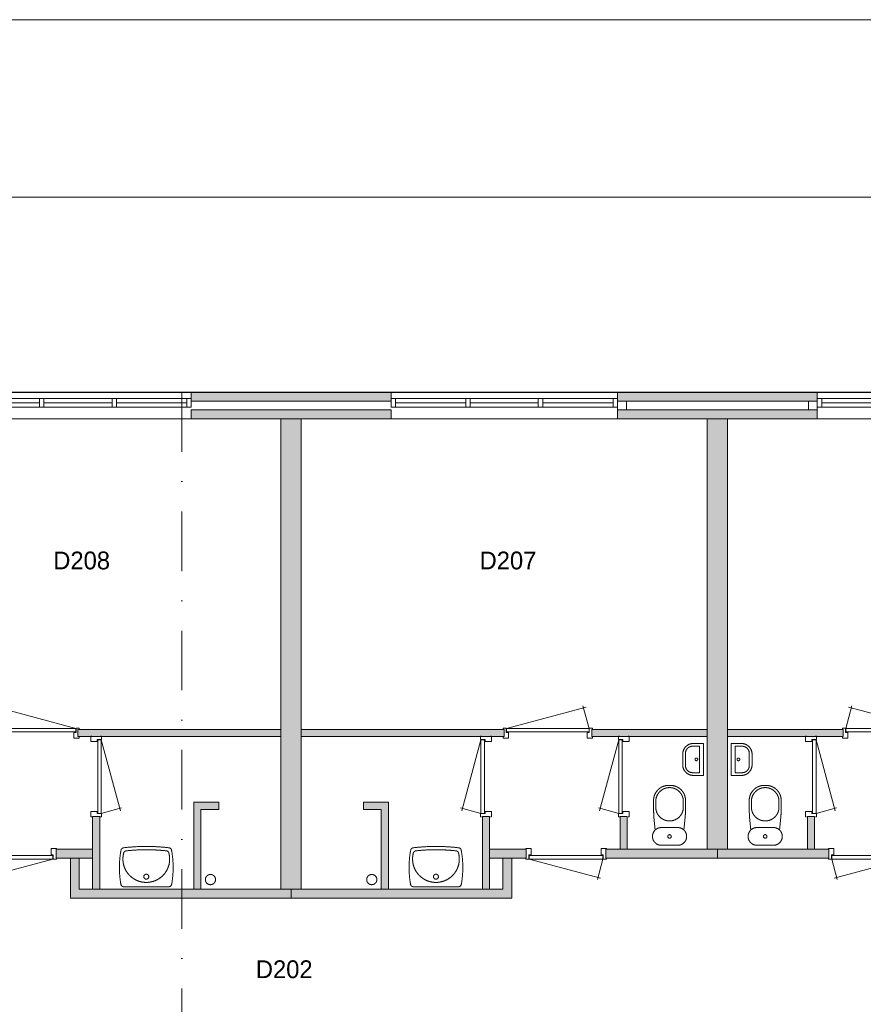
# Model space of a CAD drawing. Header units: millimetres. Extents: x 1701 to 85660, y 0 to 59400.
# Tile 15 of 17: x 29961 to 39460, y 48277 to 59371. Entities that reach past the tile are written whole.
import ezdxf
from ezdxf.enums import TextEntityAlignment as Align
from ezdxf.xclip import XClip

# ---------------------------------------------------------------- set-up
doc = ezdxf.new("R2010")
doc.units = ezdxf.units.MM
doc.header["$PDMODE"] = 3
doc.header["$PDSIZE"] = 1
doc.linetypes.add('DGN1', pattern=[504.6, 0, -504.6])
doc.linetypes.add('DGN4', pattern=[1343.35376, 671.67688, -335.83844, 0, -335.83844])
for name, color, linetype in [('1', 7, 'Continuous'), ('16', 7, 'Continuous'), ('17', 7, 'Continuous'), ('30', 7, 'Continuous'), ('32', 7, 'Continuous'), ('33', 7, 'Continuous'), ('40', 7, 'Continuous'), ('48', 7, 'Continuous'), ('56', 7, 'Continuous'), ('58', 7, 'Continuous'), ('62', 7, 'Continuous')]:
    doc.layers.add(name, color=color, linetype=linetype)
doc.styles.add('dgn003', font='dgn003.shx')
doc.styles.get("Standard").update_dxf_attribs({"font": 'arial.ttf'})
doc.dimstyles.get("Standard").update_dxf_attribs({"dimtxt": 0.18, "dimasz": 0.18, "dimexe": 0.18, "dimexo": 0.0625, "dimgap": 0.09, "dimtad": 0, "dimtih": 1, "dimtoh": 1, "dimdec": 4, "dimzin": 0, "dimdsep": 46, "dimtxsty": 'Standard', "dimcen": 0.09, "dimadec": 0, "dimazin": 0, "dimtfac": 1, "dimtdec": 4, "dimtofl": 0, "dimtmove": 0, "dimatfit": 3, "dimfxl": 1, "dimtolj": 1, "dimtzin": 0, "dimarcsym": 0})

# ---------------------------------------------------------------- blocks, each defined once
blk = doc.blocks.new('830R10145')
at = {"layer": '33', "color": 1, "linetype": 'Continuous', "lineweight": 0}
for p, q in [((108, 868), (322.8199999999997, 66.27999999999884)), ((108, 38), (336.8700000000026, 99.31999999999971))]:
    blk.add_line(p, q, dxfattribs=at)
at = {"layer": '33', "color": 92, "linetype": 'Continuous', "lineweight": 13, "true_color": 0x00e100, "flags": 128}
for points in [[(100, 906), (111, 906), (111, 871), (61, 871), (61, 846), (-11, 846), (-11, 906), (0, 906)], [(100, 0), (111, 0), (111, 35), (61, 35), (61, 60), (-11, 60), (-11, 0), (0, 0)]]:
    blk.add_lwpolyline(points, dxfattribs=at)
at = {"layer": '33', "color": 2, "linetype": 'Continuous', "lineweight": 13, "true_color": 0xf0f000, "flags": 128}
blk.add_lwpolyline([(108, 868), (108, 38), (68, 38), (68, 868), (108, 868)], dxfattribs=at)
blk = doc.blocks.new('930L0949')
at = {"layer": '33', "color": 1, "linetype": 'Continuous', "lineweight": 0}
for p, q in [((-968, 98), (-899.5599999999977, 353.4399999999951)), ((-38, 98), (-936.3099999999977, 338.6999999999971))]:
    blk.add_line(p, q, dxfattribs=at)
at = {"layer": '33', "color": 92, "linetype": 'Continuous', "lineweight": 13, "true_color": 0x00e100, "flags": 128}
for points in [[(-1006, 90), (-1006, 101), (-971, 101), (-971, 51), (-946, 51), (-946, -11), (-1006, -11), (-1006, 0)], [(0, 90), (0, 101), (-35, 101), (-35, 51), (-60, 51), (-60, -11), (0, -11), (0, 0)]]:
    blk.add_lwpolyline(points, dxfattribs=at)
at = {"layer": '33', "color": 2, "linetype": 'Continuous', "lineweight": 13, "true_color": 0xf0f000, "flags": 128}
blk.add_lwpolyline([(-968, 98), (-38, 98), (-38, 58), (-968, 58), (-968, 98)], dxfattribs=at)
blk = doc.blocks.new('WT0148')
at = {"layer": '40', "color": 7, "linetype": 'Continuous', "lineweight": 0}
blk.add_line((253.1599999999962, 20), (-253.1600000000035, 20), dxfattribs=at)
blk.add_circle((-0.001624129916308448, 133.308109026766), 28.05539163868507, dxfattribs=at)
for centre, radius, start, end in [((-252.0249512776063, 426.2082318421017), 33, 96.857511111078, 169.6544944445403), ((-0.001624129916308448, -1669.429711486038), 2143.737820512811, 83.142488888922, 96.85750833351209), ((252.0217030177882, 426.2082318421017), 33, 10.34550833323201, 83.1424916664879), ((765.8113708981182, 236.4983288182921), 1068.364752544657, 169.4486083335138, 190.2016916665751), ((-0.001624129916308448, 332.1012908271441), 263.1431818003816, 164.8666611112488, 15.13333888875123), ((-222.1636437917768, 392.1839101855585), 33, 96.04175833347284, 164.8666611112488), ((-0.001624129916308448, -1706.829711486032), 2143.737820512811, 83.95824166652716, 96.04175833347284), ((222.1603955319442, 392.1839101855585), 33, 15.13333888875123, 83.95824166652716), ((-765.8146191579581, 236.4983288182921), 1068.36475254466, 349.7983083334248, 10.55139166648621), ((-253.1645539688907, 53.00810902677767), 33, 190.0026666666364, 270), ((253.1613057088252, 53.00810902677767), 33, 270, 349.9973333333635)]:
    blk.add_arc(centre, radius, start, end, dxfattribs=at)
blk = doc.blocks.new('830R10147')
at = {"layer": '33', "color": 1, "linetype": 'Continuous', "lineweight": 0}
for p, q in [((38, -108), (99.31999999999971, -336.8700000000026)), ((868, -108), (66.27999999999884, -322.8199999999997))]:
    blk.add_line(p, q, dxfattribs=at)
at = {"layer": '33', "color": 92, "linetype": 'Continuous', "lineweight": 13, "true_color": 0x00e100, "flags": 128}
for points in [[(0, -100), (0, -111), (35, -111), (35, -61), (60, -61), (60, 11), (0, 11), (0, 0)], [(906, -100), (906, -111), (871, -111), (871, -61), (846, -61), (846, 11), (906, 11), (906, 0)]]:
    blk.add_lwpolyline(points, dxfattribs=at)
at = {"layer": '33', "color": 2, "linetype": 'Continuous', "lineweight": 13, "true_color": 0xf0f000, "flags": 128}
blk.add_lwpolyline([(868, -108), (38, -108), (38, -68), (868, -68), (868, -108)], dxfattribs=at)
blk = doc.blocks.new('830R10148')
at = {"layer": '33', "color": 1, "linetype": 'Continuous', "lineweight": 0}
for p, q in [((-108, 868), (-322.8199999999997, 66.27999999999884)), ((-108, 38), (-336.8700000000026, 99.31999999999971))]:
    blk.add_line(p, q, dxfattribs=at)
at = {"layer": '33', "color": 92, "linetype": 'Continuous', "lineweight": 13, "true_color": 0x00e100, "flags": 128}
for points in [[(-100, 906), (-111, 906), (-111, 871), (-61, 871), (-61, 846), (11, 846), (11, 906), (0, 906)], [(-100, 0), (-111, 0), (-111, 35), (-61, 35), (-61, 60), (11, 60), (11, 0), (0, 0)]]:
    blk.add_lwpolyline(points, dxfattribs=at)
at = {"layer": '33', "color": 2, "linetype": 'Continuous', "lineweight": 13, "true_color": 0xf0f000, "flags": 128}
blk.add_lwpolyline([(-108, 868), (-108, 38), (-68, 38), (-68, 868), (-108, 868)], dxfattribs=at)
blk = doc.blocks.new('930L0950')
at = {"layer": '33', "color": 1, "linetype": 'Continuous', "lineweight": 0}
for p, q in [((38, 98), (936.310000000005, 338.6999999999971)), ((968, 98), (899.560000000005, 353.4399999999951))]:
    blk.add_line(p, q, dxfattribs=at)
at = {"layer": '33', "color": 92, "linetype": 'Continuous', "lineweight": 13, "true_color": 0x00e100, "flags": 128}
for points in [[(0, 90), (0, 101), (35, 101), (35, 51), (60, 51), (60, -11), (0, -11), (0, 0)], [(1006, 90), (1006, 101), (971, 101), (971, 51), (946, 51), (946, -11), (1006, -11), (1006, 0)]]:
    blk.add_lwpolyline(points, dxfattribs=at)
at = {"layer": '33', "color": 2, "linetype": 'Continuous', "lineweight": 13, "true_color": 0xf0f000, "flags": 128}
blk.add_lwpolyline([(968, 98), (38, 98), (38, 58), (968, 58), (968, 98)], dxfattribs=at)
blk = doc.blocks.new('CLOS0249')
at = {"layer": '40', "color": 7, "linetype": 'Continuous', "lineweight": 0}
for p, q in [((-1.069999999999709, 670), (0.7900000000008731, 670)), ((-155, 527.7900000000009), (-155, 435.5400000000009)), ((155, 527.7900000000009), (155, 435.8400000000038)), ((-92.5, 220), (92.5, 220))]:
    blk.add_line(p, q, dxfattribs=at)
at = {"layer": '40', "color": 7, "linetype": 'Continuous', "lineweight": 0, "flags": 128}
for points in [[(-175.6699999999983, 338.3000000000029), (-162, 191.9000000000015), (-161.9990720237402, 191.8999723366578, 0.6743332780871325), (-92.49858468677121, 19.99946983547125), (-92.5, 20), (92.5, 20), (92.50141531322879, 19.99946983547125, 0.6743332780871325), (162.001902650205, 191.8999723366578), (162, 191.9000000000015), (175.6699999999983, 338.3000000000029), (175.6685144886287, 338.2957268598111, 0.02328519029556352), (180.0014153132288, 431.2851220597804), (180, 431.2900000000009), (180, 525), (180.0014153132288, 524.9994698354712, 0.414213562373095), (10.00141531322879, 694.9994698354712), (10, 695), (-10, 695), (-9.99858468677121, 694.9994698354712, 0.414213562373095), (-179.9985846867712, 524.9994698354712), (-180, 525), (-180, 431.2900000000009), (-179.9985846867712, 431.2853820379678, 0.02328532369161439), (-175.6699999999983, 338.3000000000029)], [(-161.9986676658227, 191.9003631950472, -0.19450385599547), (-92.49858468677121, 219.9994698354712)], [(92.50141531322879, 219.9994698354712, -0.19450385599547), (162.0014982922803, 191.9003631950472)]]:
    blk.add_lwpolyline(points, format="xyb", dxfattribs=at)
at = {"layer": '40', "color": 7, "linetype": 'Continuous', "lineweight": 0}
blk.add_circle((0.001415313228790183, 119.9994698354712), 20, dxfattribs=at)
for centre, start, end in [((0.001415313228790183, 514.4294698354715), 4.925902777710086, 175.0740972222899), ((0.001415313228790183, 450.0094698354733), 184.9263499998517, 355.0736472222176)]:
    blk.add_arc(centre, 155.5746026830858, start, end, dxfattribs=at)
blk = doc.blocks.new('FT0149')
at = {"layer": '40', "color": 7, "linetype": 'Continuous', "lineweight": 0}
for p, q in [((-64.62999999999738, 148.8900000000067), (-143.9800000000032, 148.8900000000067)), ((-64.62999999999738, -148.8899999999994), (-64.62999999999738, 148.8900000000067)), ((-20, -180), (-20, 180)), ((-135.0900000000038, -180), (-20, -180))]:
    blk.add_line(p, q, dxfattribs=at)
at = {"layer": '40', "color": 7, "linetype": 'Continuous', "lineweight": 0, "flags": 128}
for points in [[(-255.0882134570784, 60.00261425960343, -0.414213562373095), (-135.0882134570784, 180.0026142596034)], [(-223.9782134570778, 68.89261425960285, -0.414213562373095), (-143.9782134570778, 148.8926142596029)]]:
    blk.add_lwpolyline(points, format="xyb", dxfattribs=at)
for points in [[(-20, 180), (-135.0900000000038, 180)], [(-255.0900000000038, 60), (-255.0900000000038, -60)], [(-223.9800000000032, 68.8900000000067), (-223.9800000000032, -68.88999999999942)], [(-143.9800000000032, -148.8899999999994), (-64.62999999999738, -148.8899999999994)]]:
    blk.add_lwpolyline(points, dxfattribs=at)
at = {"layer": '40', "color": 7, "linetype": 'Continuous', "lineweight": 0}
blk.add_circle((-101.135235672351, 0.9488904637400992), 15.1404192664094, dxfattribs=at)
for centre, radius in [((-135.0882134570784, -59.99738574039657), 120), ((-143.9782134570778, -68.88738574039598), 80)]:
    blk.add_arc(centre, radius, 180, 270, dxfattribs=at)
blk = doc.blocks.new('830R10149')
at = {"layer": '33', "color": 1, "linetype": 'Continuous', "lineweight": 0}
for p, q in [((-108, 868), (-322.8199999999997, 66.27999999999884)), ((-108, 38), (-336.8700000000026, 99.31999999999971))]:
    blk.add_line(p, q, dxfattribs=at)
at = {"layer": '33', "color": 92, "linetype": 'Continuous', "lineweight": 13, "true_color": 0x00e100, "flags": 128}
for points in [[(-100, 906), (-111, 906), (-111, 871), (-61, 871), (-61, 846), (11, 846), (11, 906), (0, 906)], [(-100, 0), (-111, 0), (-111, 35), (-61, 35), (-61, 60), (11, 60), (11, 0), (0, 0)]]:
    blk.add_lwpolyline(points, dxfattribs=at)
at = {"layer": '33', "color": 2, "linetype": 'Continuous', "lineweight": 13, "true_color": 0xf0f000, "flags": 128}
blk.add_lwpolyline([(-108, 868), (-108, 38), (-68, 38), (-68, 868), (-108, 868)], dxfattribs=at)
blk = doc.blocks.new('WT0149')
at = {"layer": '40', "color": 7, "linetype": 'Continuous', "lineweight": 0}
blk.add_line((-253.1600000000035, 20), (253.1599999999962, 20), dxfattribs=at)
at = {"layer": '40', "color": 7, "linetype": 'Continuous', "lineweight": 0, "flags": 128}
for points in [[(-284.4852124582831, 432.1344916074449, -0.3287686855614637), (-255.9619214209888, 458.9721552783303)], [(-255.9619703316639, 458.9721493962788, -0.0599146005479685), (255.9651154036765, 458.9721618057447)], [(255.9651712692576, 458.9721550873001, -0.3287686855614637), (284.4884610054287, 432.134490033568)], [(-285.659691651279, 47.27618902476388, -0.09080072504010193), (-284.4852127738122, 432.1344899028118)], [(254.0192337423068, 400.7990938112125, -1.30637000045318), (-254.0159854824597, 400.7990938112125)], [(-254.0159847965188, 400.7990963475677, -0.30967078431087), (-225.6337532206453, 425.0006099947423)], [(-225.6337771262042, 425.0006074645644, -0.05277319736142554), (225.6370253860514, 425.0006074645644)], [(225.6370014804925, 425.0006099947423, -0.30967078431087), (254.0192330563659, 400.7990963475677)], [(284.4884610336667, 432.1344899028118, -0.09080072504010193), (285.6629399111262, 47.27618902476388)], [(-253.1613057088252, 20.00810902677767, -0.3639570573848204), (-285.6596948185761, 47.27620661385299)], [(285.6629430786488, 47.27620661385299, -0.3639570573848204), (253.164553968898, 20.00810902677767)]]:
    blk.add_lwpolyline(points, format="xyb", dxfattribs=at)
at = {"layer": '40', "color": 7, "linetype": 'Continuous', "lineweight": 0}
blk.add_circle((0.001624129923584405, 133.308109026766), 28.05539163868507, dxfattribs=at)
blk = doc.blocks.new('830R10150')
at = {"layer": '33', "color": 1, "linetype": 'Continuous', "lineweight": 0}
for p, q in [((-868, -108), (-66.27999999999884, -322.8199999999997)), ((-38, -108), (-99.31999999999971, -336.8700000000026))]:
    blk.add_line(p, q, dxfattribs=at)
at = {"layer": '33', "color": 92, "linetype": 'Continuous', "lineweight": 13, "true_color": 0x00e100, "flags": 128}
for points in [[(-906, -100), (-906, -111), (-871, -111), (-871, -61), (-846, -61), (-846, 11), (-906, 11), (-906, 0)], [(0, -100), (0, -111), (-35, -111), (-35, -61), (-60, -61), (-60, 11), (0, 11), (0, 0)]]:
    blk.add_lwpolyline(points, dxfattribs=at)
at = {"layer": '33', "color": 2, "linetype": 'Continuous', "lineweight": 13, "true_color": 0xf0f000, "flags": 128}
blk.add_lwpolyline([(-868, -108), (-38, -108), (-38, -68), (-868, -68), (-868, -108)], dxfattribs=at)
blk = doc.blocks.new('830R10151')
at = {"layer": '33', "color": 1, "linetype": 'Continuous', "lineweight": 0}
for p, q in [((38, -108), (99.31999999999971, -336.8700000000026)), ((868, -108), (66.27999999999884, -322.8199999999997))]:
    blk.add_line(p, q, dxfattribs=at)
at = {"layer": '33', "color": 92, "linetype": 'Continuous', "lineweight": 13, "true_color": 0x00e100, "flags": 128}
for points in [[(0, -100), (0, -111), (35, -111), (35, -61), (60, -61), (60, 11), (0, 11), (0, 0)], [(906, -100), (906, -111), (871, -111), (871, -61), (846, -61), (846, 11), (906, 11), (906, 0)]]:
    blk.add_lwpolyline(points, dxfattribs=at)
at = {"layer": '33', "color": 2, "linetype": 'Continuous', "lineweight": 13, "true_color": 0xf0f000, "flags": 128}
blk.add_lwpolyline([(868, -108), (38, -108), (38, -68), (868, -68), (868, -108)], dxfattribs=at)
blk = doc.blocks.new('CLOS0250')
at = {"layer": '40', "color": 7, "linetype": 'Continuous', "lineweight": 0}
for p, q in [((1.069999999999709, 670), (-0.7900000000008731, 670)), ((-155, 527.7900000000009), (-155, 435.8400000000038)), ((155, 527.7900000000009), (155, 435.5400000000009)), ((92.5, 220), (-92.5, 220))]:
    blk.add_line(p, q, dxfattribs=at)
at = {"layer": '40', "color": 7, "linetype": 'Continuous', "lineweight": 0, "flags": 128}
for points in [[(175.6699999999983, 338.3000000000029), (162, 191.9000000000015), (161.9990720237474, 191.8999723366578, -0.6743332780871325), (92.49858468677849, 19.99946983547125), (92.5, 20), (-92.5, 20), (-92.50141531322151, 19.99946983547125, -0.6743332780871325), (-162.0019026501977, 191.8999723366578), (-162, 191.9000000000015), (-175.6700000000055, 338.3000000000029), (-175.6685144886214, 338.2957268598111, -0.02328519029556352), (-180.0014153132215, 431.2851220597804), (-180, 431.2900000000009), (-180, 525), (-180.0014153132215, 524.9994698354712, -0.414213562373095), (-10.00141531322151, 694.9994698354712), (-10, 695), (10, 695), (9.998584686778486, 694.9994698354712, -0.414213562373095), (179.9985846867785, 524.9994698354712), (180, 525), (180, 431.2900000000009), (179.9985846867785, 431.2853820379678, -0.02328532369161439), (175.6699999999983, 338.3000000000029)], [(-155.0014153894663, 527.7882488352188, -0.9175214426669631), (154.9985847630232, 527.7882488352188)], [(154.9984804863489, 436.6494809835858, -0.9175142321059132), (-155.0013104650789, 436.6494734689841)]]:
    blk.add_lwpolyline(points, format="xyb", dxfattribs=at)
at = {"layer": '40', "color": 7, "linetype": 'Continuous', "lineweight": 0}
blk.add_circle((-0.001415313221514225, 119.9994698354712), 20, dxfattribs=at)
for centre, start, end in [((-92.50141531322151, 119.9994698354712), 90, 134.0272833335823), ((92.49858468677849, 119.9994698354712), 45.97271666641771, 90)]:
    blk.add_arc(centre, 99.99999999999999, start, end, dxfattribs=at)
blk = doc.blocks.new('FT0150')
at = {"layer": '40', "color": 7, "linetype": 'Continuous', "lineweight": 0}
for p, q in [((20, -180), (20, 180)), ((64.62999999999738, -148.8899999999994), (64.62999999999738, 148.8900000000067)), ((64.62999999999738, 148.8900000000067), (143.9799999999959, 148.8900000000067)), ((135.0899999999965, -180), (20, -180))]:
    blk.add_line(p, q, dxfattribs=at)
at = {"layer": '40', "color": 7, "linetype": 'Continuous', "lineweight": 0, "flags": 128}
for points in [[(20, 180), (135.0899999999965, 180)], [(223.9799999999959, 68.8900000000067), (223.9799999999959, -68.88999999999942)], [(255.0899999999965, 60), (255.0899999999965, -60)], [(143.9799999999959, -148.8899999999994), (64.62999999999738, -148.8899999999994)]]:
    blk.add_lwpolyline(points, dxfattribs=at)
for points in [[(255.0882134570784, -59.99738574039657, -0.414213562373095), (135.0882134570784, -179.9973857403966)], [(223.9782134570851, -68.88738574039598, -0.414213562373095), (143.9782134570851, -148.887385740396)]]:
    blk.add_lwpolyline(points, format="xyb", dxfattribs=at)
at = {"layer": '40', "color": 7, "linetype": 'Continuous', "lineweight": 0}
blk.add_circle((101.1352356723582, 0.9488904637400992), 15.1404192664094, dxfattribs=at)
for centre, radius in [((135.0882134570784, 60.00261425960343), 120), ((143.9782134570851, 68.89261425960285), 80)]:
    blk.add_arc(centre, radius, 0, 90, dxfattribs=at)
blk = doc.blocks.new('830R10153')
at = {"layer": '33', "color": 1, "linetype": 'Continuous', "lineweight": 0}
for p, q in [((108, 868), (322.8199999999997, 66.27999999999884)), ((108, 38), (336.8699999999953, 99.31999999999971))]:
    blk.add_line(p, q, dxfattribs=at)
at = {"layer": '33', "color": 92, "linetype": 'Continuous', "lineweight": 13, "true_color": 0x00e100, "flags": 128}
for points in [[(100, 906), (111, 906), (111, 871), (61, 871), (61, 846), (-11, 846), (-11, 906), (0, 906)], [(100, 0), (111, 0), (111, 35), (61, 35), (61, 60), (-11, 60), (-11, 0), (0, 0)]]:
    blk.add_lwpolyline(points, dxfattribs=at)
at = {"layer": '33', "color": 2, "linetype": 'Continuous', "lineweight": 13, "true_color": 0xf0f000, "flags": 128}
blk.add_lwpolyline([(108, 868), (108, 38), (68, 38), (68, 868), (108, 868)], dxfattribs=at)
blk = doc.blocks.new('930L0951')
at = {"layer": '33', "color": 1, "linetype": 'Continuous', "lineweight": 0}
for p, q in [((-968, 98), (-899.5599999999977, 353.4399999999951)), ((-38, 98), (-936.3099999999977, 338.6999999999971))]:
    blk.add_line(p, q, dxfattribs=at)
at = {"layer": '33', "color": 92, "linetype": 'Continuous', "lineweight": 13, "true_color": 0x00e100, "flags": 128}
for points in [[(-1006, 90), (-1006, 101), (-971, 101), (-971, 51), (-946, 51), (-946, -11), (-1006, -11), (-1006, 0)], [(0, 90), (0, 101), (-35, 101), (-35, 51), (-60, 51), (-60, -11), (0, -11), (0, 0)]]:
    blk.add_lwpolyline(points, dxfattribs=at)
at = {"layer": '33', "color": 2, "linetype": 'Continuous', "lineweight": 13, "true_color": 0xf0f000, "flags": 128}
blk.add_lwpolyline([(-968, 98), (-38, 98), (-38, 58), (-968, 58), (-968, 98)], dxfattribs=at)
blk = doc.blocks.new('_DotSmall')
at = {"color": 0, "linetype": 'ByBlock', "const_width": 0.5}
blk.add_lwpolyline([(-0.0625, 0, 1), (0.0625, 0, 1)], format="xyb", close=True, dxfattribs=at)
blk = doc.blocks.new('*D15484')
at = {"layer": '58', "color": 3, "linetype": 'Continuous', "lineweight": 0, "transparency": 16777216}
blk.add_line((35404.76, 50907.77), (37954.76, 50907.77), dxfattribs=at)
at = {"layer": 'Defpoints', "color": 0, "linetype": 'Continuous', "transparency": 16777216}
for p in [(37954.76, 50907.77), (35404.76, 48907.77), (37954.76, 48907.77)]:
    blk.add_point(p, dxfattribs=at)
at = {"layer": '58', "color": 3, "linetype": 'Continuous', "lineweight": 0, "transparency": 16777216, "xscale": 1080, "yscale": 1080, "zscale": 1080, "rotation": 180}
blk.add_blockref('_DotSmall', (35404.76, 50907.77), dxfattribs=at)
at = {"layer": '58', "color": 3, "linetype": 'Continuous', "lineweight": 0, "transparency": 16777216, "xscale": 1080, "yscale": 1080, "zscale": 1080}
blk.add_blockref('_DotSmall', (37954.76, 50907.77), dxfattribs=at)
at = {"layer": '58', "color": 3, "linetype": 'Continuous', "lineweight": 0, "transparency": 16777216, "insert": (36679.76, 51109.88459754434), "char_height": 200, "attachment_point": 5, "style": 'dgn003'}
blk.add_mtext('\\A1;2550', dxfattribs=at)
blk = doc.blocks.new('*D15486')
at = {"layer": '58', "color": 3, "linetype": 'Continuous', "lineweight": 0, "transparency": 16777216}
blk.add_line((40204.76, 50907.77), (42754.76, 50907.77), dxfattribs=at)
at = {"layer": 'Defpoints', "color": 0, "linetype": 'Continuous', "transparency": 16777216}
for p in [(42754.76, 50907.77), (40204.76, 48907.77), (42754.76, 48907.77)]:
    blk.add_point(p, dxfattribs=at)
at = {"layer": '58', "color": 3, "linetype": 'Continuous', "lineweight": 0, "transparency": 16777216, "xscale": 1080, "yscale": 1080, "zscale": 1080, "rotation": 180}
blk.add_blockref('_DotSmall', (40204.76, 50907.77), dxfattribs=at)
at = {"layer": '58', "color": 3, "linetype": 'Continuous', "lineweight": 0, "transparency": 16777216, "xscale": 1080, "yscale": 1080, "zscale": 1080}
blk.add_blockref('_DotSmall', (42754.76, 50907.77), dxfattribs=at)
at = {"layer": '58', "color": 3, "linetype": 'Continuous', "lineweight": 0, "transparency": 16777216, "insert": (41479.76, 51109.88459754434), "char_height": 200, "attachment_point": 5, "style": 'dgn003'}
blk.add_mtext('\\A1;2550', dxfattribs=at)
blk = doc.blocks.new('*D15487')
at = {"layer": '58', "color": 3, "linetype": 'Continuous', "lineweight": 0, "transparency": 16777216}
blk.add_line((40204.76, 50907.77), (37954.76, 50907.77), dxfattribs=at)
at = {"layer": 'Defpoints', "color": 0, "linetype": 'Continuous', "transparency": 16777216}
for p in [(37954.76, 50907.77), (37954.76, 48907.77), (40204.76, 48907.77)]:
    blk.add_point(p, dxfattribs=at)
at = {"layer": '58', "color": 3, "linetype": 'Continuous', "lineweight": 0, "transparency": 16777216, "xscale": 1080, "yscale": 1080, "zscale": 1080, "rotation": 180}
blk.add_blockref('_DotSmall', (37954.76, 50907.77), dxfattribs=at)
at = {"layer": '58', "color": 3, "linetype": 'Continuous', "lineweight": 0, "transparency": 16777216, "xscale": 1080, "yscale": 1080, "zscale": 1080}
blk.add_blockref('_DotSmall', (40204.76, 50907.77), dxfattribs=at)
at = {"layer": '58', "color": 3, "linetype": 'Continuous', "lineweight": 0, "transparency": 16777216, "insert": (39079.76, 51109.88459754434), "char_height": 200, "attachment_point": 5, "style": 'dgn003'}
blk.add_mtext('\\A1;2250', dxfattribs=at)
blk = doc.blocks.new('*D15488')
at = {"layer": '58', "color": 3, "linetype": 'Continuous', "lineweight": 0, "transparency": 16777216}
blk.add_line((45004.76, 50907.77), (47554.76, 50907.77), dxfattribs=at)
at = {"layer": 'Defpoints', "color": 0, "linetype": 'Continuous', "transparency": 16777216}
for p in [(47554.76, 50907.77), (45004.76, 48907.77), (47554.76, 48907.77)]:
    blk.add_point(p, dxfattribs=at)
at = {"layer": '58', "color": 3, "linetype": 'Continuous', "lineweight": 0, "transparency": 16777216, "xscale": 1080, "yscale": 1080, "zscale": 1080, "rotation": 180}
blk.add_blockref('_DotSmall', (45004.76, 50907.77), dxfattribs=at)
at = {"layer": '58', "color": 3, "linetype": 'Continuous', "lineweight": 0, "transparency": 16777216, "xscale": 1080, "yscale": 1080, "zscale": 1080}
blk.add_blockref('_DotSmall', (47554.76, 50907.77), dxfattribs=at)
at = {"layer": '58', "color": 3, "linetype": 'Continuous', "lineweight": 0, "transparency": 16777216, "insert": (46279.76, 51109.88459754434), "char_height": 200, "attachment_point": 5, "style": 'dgn003'}
blk.add_mtext('\\A1;2550', dxfattribs=at)
blk = doc.blocks.new('*D15489')
at = {"layer": '58', "color": 3, "linetype": 'Continuous', "lineweight": 0, "transparency": 16777216}
blk.add_line((45004.76, 50907.77), (42754.76, 50907.77), dxfattribs=at)
at = {"layer": 'Defpoints', "color": 0, "linetype": 'Continuous', "transparency": 16777216}
for p in [(42754.76, 50907.77), (42754.76, 48907.77), (45004.76, 48907.77)]:
    blk.add_point(p, dxfattribs=at)
at = {"layer": '58', "color": 3, "linetype": 'Continuous', "lineweight": 0, "transparency": 16777216, "xscale": 1080, "yscale": 1080, "zscale": 1080, "rotation": 180}
blk.add_blockref('_DotSmall', (42754.76, 50907.77), dxfattribs=at)
at = {"layer": '58', "color": 3, "linetype": 'Continuous', "lineweight": 0, "transparency": 16777216, "xscale": 1080, "yscale": 1080, "zscale": 1080}
blk.add_blockref('_DotSmall', (45004.76, 50907.77), dxfattribs=at)
at = {"layer": '58', "color": 3, "linetype": 'Continuous', "lineweight": 0, "transparency": 16777216, "insert": (43879.76, 51109.88459754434), "char_height": 200, "attachment_point": 5, "style": 'dgn003'}
blk.add_mtext('\\A1;2250', dxfattribs=at)
blk = doc.blocks.new('A3')
at = {"layer": '1', "color": 1, "linetype": 'Continuous', "lineweight": 0}
blk.add_line((83959.61, 59371.44), (0, 59371.44), dxfattribs=at)
at = {"layer": '1', "color": 5, "linetype": 'Continuous', "lineweight": 0, "flags": 128}
blk.add_lwpolyline([(1999.05, 1999.03), (81960.56999999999, 1999.03), (81960.56999999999, 57372.39), (1999.05, 57372.39), (1999.05, 1999.03)], dxfattribs=at)
blk = doc.blocks.new('AnonymousCell54')
at = {"color": 1, "linetype": 'Continuous', "lineweight": 0}
blk.add_blockref('A3', (-41979.8, -29685.71), dxfattribs=at)
blk = doc.blocks.new('50E03_329_B02 - Default')
at = {"layer": '16'}
blk.add_hatch(color=7, dxfattribs=at).paths.add_polyline_path([(40204.76, 48807.77), (37954.76, 48807.77), (37954.76, 48907.77), (40204.76, 48907.77)])
at = {"layer": '62'}
for color, points in [(7, [(45004.76, 48807.77), (42754.76, 48807.77), (42754.76, 48907.77), (45004.76, 48907.77)]), (9, [(40204.76, 48607.77), (37954.76, 48607.77), (37954.76, 48707.77), (40204.76, 48707.77)]), (9, [(45004.76, 48607.77), (42754.76, 48607.77), (42754.76, 48707.77), (45004.76, 48707.77)]), (9, [(38964.76, 48607.77), (39194.76, 48607.77), (39194.76, 43307.77), (38964.76, 43307.77)]), (9, [(43764.76, 48607.77), (43994.76, 48607.77), (43994.76, 43757.77), (43764.76, 43757.77)]), (9, [(38964.76, 45027.77), (36679.76, 45027.77), (36679.76, 45107.77), (38964.76, 45107.77)]), (9, [(39194.76, 45027.77), (41479.76, 45027.77), (41479.76, 45107.77), (39194.76, 45107.77)]), (9, [(42464.76, 45027.77), (43764.76, 45027.77), (43764.76, 45107.77), (42464.76, 45107.77)]), (9, [(45294.76, 45027.77), (43994.76, 45027.77), (43994.76, 45107.77), (45294.76, 45107.77)]), (9, [(38264.76, 44207.77), (38264.76, 44287.77), (37984.76, 44287.77), (37984.76, 43307.77), (38064.76, 43307.77), (38064.76, 44207.77)]), (9, [(39894.76, 44207.77), (39894.76, 44287.77), (40174.76, 44287.77), (40174.76, 43307.77), (40094.76, 43307.77), (40094.76, 44207.77)]), (9, [(36924.76, 44127.77), (36844.76, 44127.77), (36844.76, 43307.77), (36924.76, 43307.77)]), (9, [(41234.76, 44127.77), (41314.76, 44127.77), (41314.76, 43307.77), (41234.76, 43307.77)]), (9, [(42784.76, 44127.77), (42864.76, 44127.77), (42864.76, 43757.77), (42784.76, 43757.77)]), (9, [(44974.76, 44127.77), (44894.76, 44127.77), (44894.76, 43757.77), (44974.76, 43757.77)]), (7, [(36844.76, 43757.77), (36434.76, 43757.77), (36434.76, 43657.77), (36844.76, 43657.77)]), (7, [(41314.76, 43757.77), (41724.76, 43757.77), (41724.76, 43657.77), (41314.76, 43657.77)]), (7, [(42624.76, 43757.77), (43879.76, 43757.77), (43879.76, 43657.77), (42624.76, 43657.77)]), (7, [(45134.76, 43757.77), (43879.76, 43757.77), (43879.76, 43657.77), (45134.76, 43657.77)]), (7, [(39079.76, 43207.77), (39079.76, 43307.77), (36694.76, 43307.77), (36694.76, 43657.77), (36594.76, 43657.77), (36594.76, 43207.77)]), (7, [(39079.76, 43207.77), (39079.76, 43307.77), (41464.76, 43307.77), (41464.76, 43657.77), (41564.76, 43657.77), (41564.76, 43207.77)])]:
    blk.add_hatch(color=color, dxfattribs=at).paths.add_polyline_path(points)
at = {"layer": '16', "color": 92, "linetype": 'Continuous', "lineweight": 0, "true_color": 0x00e100, "flags": 128}
for points in [[(40204.76, 48807.77), (37954.76, 48807.77), (37954.76, 48907.77), (40204.76, 48907.77), (40204.76, 48807.77)], [(45004.76, 48607.77), (42754.76, 48607.77), (42754.76, 48907.77), (45004.76, 48907.77), (45004.76, 48607.77)], [(40204.76, 48607.77), (37954.76, 48607.77), (37954.76, 48707.77), (40204.76, 48707.77), (40204.76, 48607.77)], [(44904.76, 48707.77), (42854.76, 48707.77), (42854.76, 48807.77), (44904.76, 48807.77), (44904.76, 48707.77)], [(36679.76, 45027.77), (38964.76, 45027.77), (38964.76, 45107.77), (36679.76, 45107.77), (36679.76, 45027.77)], [(41479.76, 45027.77), (39194.76, 45027.77), (39194.76, 45107.77), (41479.76, 45107.77), (41479.76, 45027.77)], [(43764.76, 45027.77), (42464.76, 45027.77), (42464.76, 45107.77), (43764.76, 45107.77), (43764.76, 45027.77)], [(43994.76, 45027.77), (45294.76, 45027.77), (45294.76, 45107.77), (43994.76, 45107.77), (43994.76, 45027.77)], [(38064.76, 43307.77), (38064.76, 44207.77), (38264.76, 44207.77), (38264.76, 44287.77), (37984.76, 44287.77), (37984.76, 43307.77), (38064.76, 43307.77)], [(40094.76, 43307.77), (40094.76, 44207.77), (39894.76, 44207.77), (39894.76, 44287.77), (40174.76, 44287.77), (40174.76, 43307.77), (40094.76, 43307.77)], [(36924.76, 43307.77), (36844.76, 43307.77), (36844.76, 44127.77), (36924.76, 44127.77), (36924.76, 43307.77)], [(41234.76, 43307.77), (41314.76, 43307.77), (41314.76, 44127.77), (41234.76, 44127.77), (41234.76, 43307.77)], [(42784.76, 43757.77), (42864.76, 43757.77), (42864.76, 44127.77), (42784.76, 44127.77), (42784.76, 43757.77)], [(44974.76, 43757.77), (44894.76, 43757.77), (44894.76, 44127.77), (44974.76, 44127.77), (44974.76, 43757.77)], [(36844.76, 43657.77), (36434.76, 43657.77), (36434.76, 43757.77), (36844.76, 43757.77), (36844.76, 43657.77)], [(41314.76, 43657.77), (41724.76, 43657.77), (41724.76, 43757.77), (41314.76, 43757.77), (41314.76, 43657.77)], [(42624.76, 43657.77), (43879.76, 43657.77), (43879.76, 43757.77), (42624.76, 43757.77), (42624.76, 43657.77)], [(45134.76, 43657.77), (43879.76, 43657.77), (43879.76, 43757.77), (45134.76, 43757.77), (45134.76, 43657.77)], [(39079.76, 43207.77), (36594.76, 43207.77), (36594.76, 43657.77), (36694.76, 43657.77), (36694.76, 43307.77), (39079.76, 43307.77), (39079.76, 43207.77)], [(39079.76, 43207.77), (41564.76, 43207.77), (41564.76, 43657.77), (41464.76, 43657.77), (41464.76, 43307.77), (39079.76, 43307.77), (39079.76, 43207.77)]]:
    blk.add_lwpolyline(points, dxfattribs=at)
at = {"layer": '16', "color": 7, "linetype": 'Continuous', "lineweight": 0, "flags": 128}
blk.add_lwpolyline([(40204.76, 48807.77), (37954.76, 48807.77), (37954.76, 48907.77), (40204.76, 48907.77), (40204.76, 48807.77)], dxfattribs=at)
at = {"layer": '17', "color": 92, "linetype": 'Continuous', "lineweight": 0, "true_color": 0x00e100, "flags": 128}
for points in [[(38964.76, 43307.77), (39194.76, 43307.77), (39194.76, 48607.77), (38964.76, 48607.77), (38964.76, 43307.77)], [(43764.76, 43757.77), (43994.76, 43757.77), (43994.76, 48607.77), (43764.76, 48607.77), (43764.76, 43757.77)]]:
    blk.add_lwpolyline(points, dxfattribs=at)
at = {"layer": '30', "color": 3, "linetype": 'Continuous', "lineweight": 0}
for p, q in [((37954.76, 48907.77), (35404.76, 48907.77)), ((40204.76, 48907.77), (42754.76, 48907.77)), ((47554.76, 48907.77), (45004.76, 48907.77)), ((42854.76, 48707.77), (42854.76, 48807.77)), ((37954.76, 48607.77), (35404.76, 48607.77)), ((40204.76, 48607.77), (42754.76, 48607.77)), ((47554.76, 48607.77), (45004.76, 48607.77))]:
    blk.add_line(p, q, dxfattribs=at)
at = {"layer": '32', "color": 3, "linetype": 'Continuous', "lineweight": 0}
for p, q in [((37904.76, 48837.77), (35404.76, 48837.77)), ((37904.76, 48737.77), (37904.76, 48837.77)), ((40254.76, 48837.77), (42754.76, 48837.77)), ((40254.76, 48737.77), (40254.76, 48837.77)), ((47504.76, 48837.77), (45004.76, 48837.77)), ((36246.42, 48787.77), (35454.76, 48787.77)), ((35454.76, 48737.77), (37904.76, 48737.77)), ((37063.09, 48787.77), (36296.42, 48787.77)), ((37904.76, 48787.77), (37113.09, 48787.77)), ((40254.76, 48787.77), (41046.43, 48787.77)), ((42704.76, 48737.77), (40254.76, 48737.77)), ((41096.43, 48787.77), (41863.1, 48787.77)), ((41913.1, 48787.77), (42704.76, 48787.77)), ((45846.42, 48787.77), (45054.76, 48787.77)), ((45054.76, 48737.77), (47504.76, 48737.77))]:
    blk.add_line(p, q, dxfattribs=at)
at = {"layer": '32', "color": 3, "linetype": 'Continuous', "lineweight": 0, "flags": 128}
for points in [[(36296.42, 48837.77), (36246.42, 48837.77), (36246.42, 48737.77), (36296.42, 48737.77), (36296.42, 48837.77)], [(37113.09, 48837.77), (37063.09, 48837.77), (37063.09, 48737.77), (37113.09, 48737.77), (37113.09, 48837.77)], [(37954.76, 48837.77), (37904.76, 48837.77), (37904.76, 48737.77), (37954.76, 48737.77), (37954.76, 48837.77)], [(40204.76, 48837.77), (40254.76, 48837.77), (40254.76, 48737.77), (40204.76, 48737.77), (40204.76, 48837.77)], [(41046.43, 48837.77), (41096.43, 48837.77), (41096.43, 48737.77), (41046.43, 48737.77), (41046.43, 48837.77)], [(41863.1, 48837.77), (41913.1, 48837.77), (41913.1, 48737.77), (41863.1, 48737.77), (41863.1, 48837.77)], [(42704.76, 48837.77), (42754.76, 48837.77), (42754.76, 48737.77), (42704.76, 48737.77), (42704.76, 48837.77)], [(45054.76, 48837.77), (45004.76, 48837.77), (45004.76, 48737.77), (45054.76, 48737.77), (45054.76, 48837.77)]]:
    blk.add_lwpolyline(points, dxfattribs=at)
at = {"layer": '40', "color": 3, "linetype": 'Continuous', "lineweight": 0}
for centre in [(38171.51962186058, 43416.3697788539), (39988.00037813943, 43416.3697788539)]:
    blk.add_circle(centre, 57.45999999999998, dxfattribs=at)
at = {"layer": '56', "color": 3, "linetype": 'DGN4', "lineweight": 0}
blk.add_line((37849.76, 50407.77), (37849.76, 1494.98), dxfattribs=at)
at = {"layer": '58', "color": 3, "linetype": 'DGN1', "lineweight": 0}
for p, q in [((37954.76, 50907.77), (37954.76, 48907.77)), ((40204.76, 50907.77), (40204.76, 48907.77)), ((42754.76, 50907.77), (42754.76, 48907.77)), ((45004.76, 50907.77), (45004.76, 48907.77))]:
    blk.add_line(p, q, dxfattribs=at)
at = {"layer": '62', "color": 7, "linetype": 'Continuous', "lineweight": 0, "flags": 128}
for points in [[(45004.76, 48807.77), (42754.76, 48807.77), (42754.76, 48907.77), (45004.76, 48907.77), (45004.76, 48807.77)], [(36844.76, 43757.77), (36434.76, 43757.77), (36434.76, 43657.77), (36844.76, 43657.77), (36844.76, 43757.77)], [(41314.76, 43757.77), (41724.76, 43757.77), (41724.76, 43657.77), (41314.76, 43657.77), (41314.76, 43757.77)], [(42624.76, 43757.77), (43879.76, 43757.77), (43879.76, 43657.77), (42624.76, 43657.77), (42624.76, 43757.77)], [(45134.76, 43757.77), (43879.76, 43757.77), (43879.76, 43657.77), (45134.76, 43657.77), (45134.76, 43757.77)], [(39079.76, 43207.77), (39079.76, 43307.77), (36694.76, 43307.77), (36694.76, 43657.77), (36594.76, 43657.77), (36594.76, 43207.77), (39079.76, 43207.77)], [(39079.76, 43207.77), (39079.76, 43307.77), (41464.76, 43307.77), (41464.76, 43657.77), (41564.76, 43657.77), (41564.76, 43207.77), (39079.76, 43207.77)]]:
    blk.add_lwpolyline(points, dxfattribs=at)
at = {"layer": '62', "color": 9, "linetype": 'Continuous', "lineweight": 0, "flags": 128}
for points in [[(40204.76, 48607.77), (37954.76, 48607.77), (37954.76, 48707.77), (40204.76, 48707.77), (40204.76, 48607.77)], [(45004.76, 48607.77), (42754.76, 48607.77), (42754.76, 48707.77), (45004.76, 48707.77), (45004.76, 48607.77)], [(38964.76, 48607.77), (39194.76, 48607.77), (39194.76, 43307.77), (38964.76, 43307.77), (38964.76, 48607.77)], [(43764.76, 48607.77), (43994.76, 48607.77), (43994.76, 43757.77), (43764.76, 43757.77), (43764.76, 48607.77)], [(38964.76, 45027.77), (36679.76, 45027.77), (36679.76, 45107.77), (38964.76, 45107.77), (38964.76, 45027.77)], [(39194.76, 45027.77), (41479.76, 45027.77), (41479.76, 45107.77), (39194.76, 45107.77), (39194.76, 45027.77)], [(42464.76, 45027.77), (43764.76, 45027.77), (43764.76, 45107.77), (42464.76, 45107.77), (42464.76, 45027.77)], [(45294.76, 45027.77), (43994.76, 45027.77), (43994.76, 45107.77), (45294.76, 45107.77), (45294.76, 45027.77)], [(38264.76, 44207.77), (38264.76, 44287.77), (37984.76, 44287.77), (37984.76, 43307.77), (38064.76, 43307.77), (38064.76, 44207.77), (38264.76, 44207.77)], [(39894.76, 44207.77), (39894.76, 44287.77), (40174.76, 44287.77), (40174.76, 43307.77), (40094.76, 43307.77), (40094.76, 44207.77), (39894.76, 44207.77)], [(36924.76, 44127.77), (36844.76, 44127.77), (36844.76, 43307.77), (36924.76, 43307.77), (36924.76, 44127.77)], [(41234.76, 44127.77), (41314.76, 44127.77), (41314.76, 43307.77), (41234.76, 43307.77), (41234.76, 44127.77)], [(42784.76, 44127.77), (42864.76, 44127.77), (42864.76, 43757.77), (42784.76, 43757.77), (42784.76, 44127.77)], [(44974.76, 44127.77), (44894.76, 44127.77), (44894.76, 43757.77), (44974.76, 43757.77), (44974.76, 44127.77)]]:
    blk.add_lwpolyline(points, dxfattribs=at)
at = {"color": 7, "linetype": 'Continuous', "lineweight": 0}
for name, p in [('930L0949', (36692.99, 45021.8)), ('930L0950', (41466.53, 45021.8)), ('930L0951', (46292.99, 45021.8)), ('830R10145', (36834.58, 44124.69)), ('830R10148', (41324.94, 44124.69)), ('830R10149', (42876.36, 44124.68)), ('FT0149', (43744.33, 44769.81)), ('FT0150', (44015.19, 44769.81)), ('830R10153', (44883.16, 44124.68)), ('CLOS0249', (43341.25, 43782.67)), ('CLOS0250', (44418.27, 43782.67)), ('830R10147', (35530.05, 43755.87)), ('WT0148', (37448.9, 43315.63)), ('WT0149', (40710.62, 43315.63)), ('830R10150', (42629.47, 43755.87)), ('830R10151', (45130.05, 43755.87))]:
    blk.add_blockref(name, p, dxfattribs=at)
at = {"layer": '48', "color": 7, "linetype": 'Continuous', "lineweight": 0, "style": 'dgn003'}
for s, p in [('D208', (36721.07996, 47011.97999)), ('D207', (41521.73996, 47011.97999)), ('D202', (39002.20996, 42406.10999))]:
    blk.add_text(s, height=199.99998, dxfattribs=at).set_placement(p, align=Align.MIDDLE_CENTER)
at = {"layer": '58', "color": 3, "linetype": 'Continuous', "lineweight": 0}
for base, p1, p2, picture, middle in [((37954.76, 50907.77), (35404.76, 48907.77), (37954.76, 48907.77), '*D15484', (36679.76, 51109.88459754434)), ((37954.76, 50907.77), (40204.76, 48907.77), (37954.76, 48907.77), '*D15487', (39079.76, 51109.88459754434)), ((42754.76, 50907.77), (40204.76, 48907.77), (42754.76, 48907.77), '*D15486', (41479.76, 51109.88459754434)), ((42754.76, 50907.77), (45004.76, 48907.77), (42754.76, 48907.77), '*D15489', (43879.76, 51109.88459754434)), ((47554.76, 50907.77), (45004.76, 48907.77), (47554.76, 48907.77), '*D15488', (46279.76, 51109.88459754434))]:
    dim = blk.add_linear_dim(base=base, p1=p1, p2=p2, dimstyle='Standard', override={"dimscale": 1, "dimtxt": 200, "dimasz": 1080, "dimexe": 0, "dimexo": 0, "dimgap": 100, "dimtad": 1, "dimjust": 0, "dimtih": 0, "dimtoh": 0, "dimdec": 0, "dimlfac": 1, "dimzin": 11, "dimdsep": 46, "dimlunit": 2, "dimpost": '<>', "dimtxsty": 'dgn003', "dimblk1": 'DotSmall', "dimblk2": 'DotSmall', "dimsah": 1, "dimcen": 0, "dimse1": 1, "dimse2": 1, "dimclrd": 3, "dimclre": 3, "dimclrt": 3, "dimtol": 0, "dimtix": 1, "dimtofl": 1, "dimatfit": 3, "dimfrac": 1, "dimtolj": 1, "dimlwd": 0, "dimlwe": 0}, dxfattribs=at)
    dim.commit()
    dim.dimension.update_dxf_attribs({"geometry": picture, "text_midpoint": middle})

msp = doc.modelspace()

# ---------------------------------------------------------------- block references
at = {"color": 1, "linetype": 'Continuous', "lineweight": 0}
msp.add_blockref('AnonymousCell54', (43680.57, 29685.71), dxfattribs=at)
ref = msp.add_blockref('50E03_329_B02 - Default', (-6062.84, 6266.16))
XClip(ref).set_block_clipping_path([(50064.759999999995, 48907.770000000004), (50064.759999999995, 2907.7700000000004), (36045.31, 2907.7700000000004), (36045.31, 35360), (9749.79, 35360), (9749.790000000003, 48907.770000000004)])

doc.saveas('drawing.dxf')
